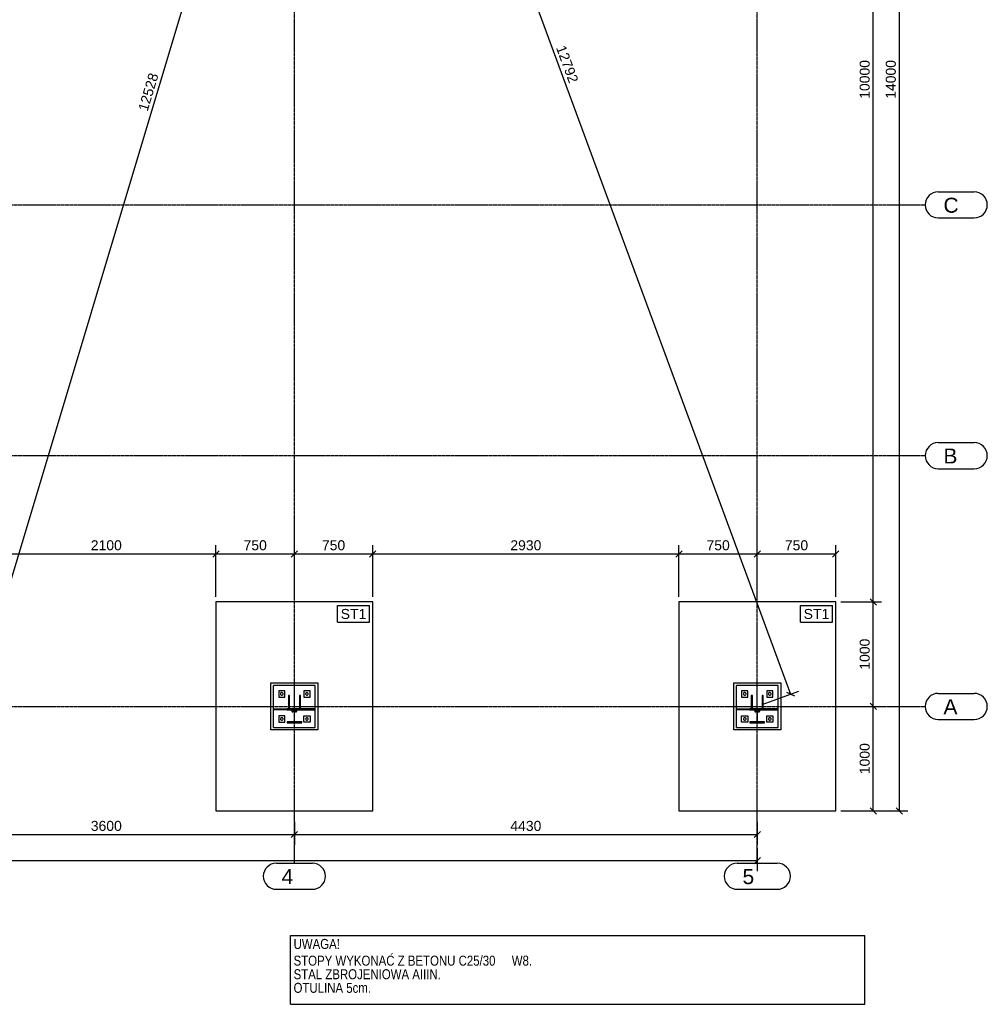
# Model space of a CAD drawing. Header units: millimetres. Extents: x -288865 to 11255, y 102926 to 380857.
# Tile 64 of 142: x -154457 to -145197, y 243908 to 253330. Entities that reach past the tile are written whole.
import ezdxf

# ---------------------------------------------------------------- set-up
doc = ezdxf.new("R2010")
doc.units = ezdxf.units.MM
doc.header["$MEASUREMENT"] = 0
doc.set_wipeout_variables(frame=1)
doc.linetypes.add('DXK_LINE_DOT3', pattern=[5.9187, 2.979, -0.9799, 0.9799, -0.9799])
for name, color, linetype in [('TS_INNE_OBIEKTY', 7, 'Continuous'), ('TS_LINIE_WIDOCZNE', 7, 'Continuous'), ('TS_OPISY', 7, 'Continuous'), ('TS_OPISY_LINIE', 7, 'Continuous'), ('TS_OPISY_RAMKA', 7, 'Continuous'), ('TS_WYMIARY', 7, 'Continuous'), ('TS_WYMIARY_TEKST', 7, 'Continuous'), ('TS_WYPELNIENIE', 7, 'Continuous')]:
    doc.layers.add(name, color=color, linetype=linetype)
doc.styles.add('ARIAL', font='arial.ttf')
doc.styles.add('Arial Narrow', font='ARIALN.TTF', dxfattribs={"height": 0.2})

# ---------------------------------------------------------------- blocks, each defined once
blk = doc.blocks.new('Part-66210877-1329 - 1303')
at = {"layer": 'TS_LINIE_WIDOCZNE', "color": 1, "linetype": 'Continuous'}
for p, q in [((17145, 775), (17145, 1225)), ((17145, 1225), (17595, 1225)), ((17595, 1225), (17595, 775)), ((17595, 775), (17145, 775))]:
    blk.add_line(p, q, dxfattribs=at)
blk = doc.blocks.new('Part-66210877-1330 - 1303')
at = {"layer": 'TS_LINIE_WIDOCZNE', "color": 1, "linetype": 'Continuous'}
for p, q in [((18120, 2000), (16620, 2000)), ((16620, 2000), (16620, 0)), ((18120, 0), (18120, 2000)), ((16620, 0), (18120, 0))]:
    blk.add_line(p, q, dxfattribs=at)
blk = doc.blocks.new('Part-66210877-1331 - 1303')
at = {"layer": 'TS_LINIE_WIDOCZNE', "color": 1, "linetype": 'Continuous'}
for p, q in [((12715, 775), (12715, 1225)), ((12715, 1225), (13165, 1225)), ((13165, 1225), (13165, 775)), ((13165, 775), (12715, 775))]:
    blk.add_line(p, q, dxfattribs=at)
blk = doc.blocks.new('Part-66210877-1332 - 1303')
at = {"layer": 'TS_LINIE_WIDOCZNE', "color": 1, "linetype": 'Continuous'}
for p, q in [((13690, 2000), (12190, 2000)), ((12190, 2000), (12190, 0)), ((13690, 0), (13690, 2000)), ((12190, 0), (13690, 0))]:
    blk.add_line(p, q, dxfattribs=at)
blk = doc.blocks.new('Part-66210877-1401 - 1303')
at = {"layer": 'TS_LINIE_WIDOCZNE', "color": 253, "linetype": 'Continuous'}
for p, q in [((17570, 1200), (17170, 1200)), ((17170, 977.8), (17170, 1200)), ((17570, 977.8), (17570, 1200)), ((17170, 800), (17170, 967.8)), ((17570, 800), (17570, 967.8)), ((17170, 800), (17570, 800))]:
    blk.add_line(p, q, dxfattribs=at)
for centre, start, end in [((17354.2, 954.8), 150, 330), ((17354.2, 954.8), 330, 150), ((17385.8, 954.8), 150, 330), ((17385.8, 954.8), 330, 150)]:
    blk.add_arc(centre, 8, start, end, dxfattribs=at)
blk = doc.blocks.new('Part-66210877-1403 - 1303')
at = {"layer": 'TS_WYPELNIENIE', "linetype": 'Continuous'}
h = blk.add_hatch(dxfattribs=at)
h.set_pattern_fill('', color=256, scale=10, style=0, pattern_type=0)
h.set_pattern_definition([(45, (17300, 976.345), (-22.4506, 22.4506), [])])
h.paths.add_polyline_path([(17440, 976.3), (17300, 976.3), (17300, 967.8), (17367.2, 967.8), (17367.2, 851.8), (17300, 851.8), (17300, 843.3), (17440, 843.3), (17440, 851.8), (17372.8, 851.8), (17372.8, 967.8), (17440, 967.8)])
at = {"layer": 'TS_INNE_OBIEKTY', "color": 253, "linetype": 'Continuous'}
for p, q in [((17440, 976.3), (17300, 976.3)), ((17300, 976.3), (17300, 967.8)), ((17300, 967.8), (17367.2, 967.8)), ((17367.2, 967.8), (17367.2, 851.8)), ((17372.8, 851.8), (17372.8, 967.8)), ((17372.8, 967.8), (17440, 967.8)), ((17440, 967.8), (17440, 976.3)), ((17367.2, 851.8), (17300, 851.8)), ((17300, 851.8), (17300, 843.3)), ((17440, 851.8), (17372.8, 851.8)), ((17440, 843.3), (17440, 851.8)), ((17300, 843.3), (17440, 843.3))]:
    blk.add_line(p, q, dxfattribs=at)
blk = doc.blocks.new('Part-66210877-1409 - 1303')
at = {"layer": 'TS_WYPELNIENIE', "linetype": 'Continuous'}
h = blk.add_hatch(dxfattribs=at)
h.set_pattern_fill('', color=256, scale=10, style=0, pattern_type=0)
h.set_pattern_definition([(45, (17417.5, 1106.34), (-22.451, 22.451), [])])
h.paths.add_polyline_path([(17427.5, 1106.3), (17417.5, 1106.3), (17417.5, 976.3), (17427.5, 976.3)])
at = {"layer": 'TS_INNE_OBIEKTY', "color": 253, "linetype": 'Continuous'}
for p, q in [((17427.5, 1106.3), (17417.5, 1106.3)), ((17417.5, 1106.3), (17417.5, 976.3)), ((17427.5, 976.3), (17427.5, 1106.3)), ((17417.5, 976.3), (17427.5, 976.3))]:
    blk.add_line(p, q, dxfattribs=at)
blk = doc.blocks.new('Part-66210877-1410 - 1303')
at = {"layer": 'TS_WYPELNIENIE', "linetype": 'Continuous'}
h = blk.add_hatch(dxfattribs=at)
h.set_pattern_fill('', color=256, scale=10, style=0, pattern_type=0)
h.set_pattern_definition([(45, (17440, 977.845), (-22.451, 22.451), [])])
h.paths.add_polyline_path([(17570, 977.8), (17440, 977.8), (17440, 967.8), (17570, 967.8)])
at = {"layer": 'TS_INNE_OBIEKTY', "color": 253, "linetype": 'Continuous'}
for p, q in [((17570, 977.8), (17440, 977.8)), ((17440, 977.8), (17440, 967.8)), ((17440, 967.8), (17570, 967.8)), ((17570, 967.8), (17570, 977.8))]:
    blk.add_line(p, q, dxfattribs=at)
blk = doc.blocks.new('Part-66210877-1411 - 1303')
at = {"layer": 'TS_WYPELNIENIE', "linetype": 'Continuous'}
h = blk.add_hatch(dxfattribs=at)
h.set_pattern_fill('', color=256, scale=10, style=0, pattern_type=0)
h.set_pattern_definition([(45, (12740.005, 977.845), (-22.451, 22.451), [])])
h.paths.add_polyline_path([(12870, 977.8), (12740, 977.8), (12740, 967.8), (12870, 967.8)])
at = {"layer": 'TS_INNE_OBIEKTY', "color": 253, "linetype": 'Continuous'}
for p, q in [((12740, 977.8), (12870, 977.8)), ((12740, 967.8), (12740, 977.8)), ((12870, 967.8), (12740, 967.8)), ((12870, 977.8), (12870, 967.8))]:
    blk.add_line(p, q, dxfattribs=at)
blk = doc.blocks.new('GridLine-66210877-1684 - 1303')
at = {"layer": 'TS_INNE_OBIEKTY', "color": 4, "linetype": 'Continuous'}
for p, q in [((19101.5, 3525), (19446, 3525)), ((19101.5, 3275), (19446, 3275))]:
    blk.add_line(p, q, dxfattribs=at)
at = {"layer": 'TS_INNE_OBIEKTY', "color": 4, "linetype": 'DXK_LINE_DOT3'}
blk.add_line((425.7, 3400), (18976.5, 3400), dxfattribs=at)
at = {"layer": 'TS_INNE_OBIEKTY', "color": 4, "linetype": 'Continuous'}
for centre, start, end in [((19101.5, 3400), 90, 270), ((19446, 3400), 270, 90)]:
    blk.add_arc(centre, 125, start, end, dxfattribs=at)
at = {"layer": 'TS_INNE_OBIEKTY', "color": 2, "linetype": 'Continuous', "style": 'ARIAL'}
blk.add_text('B', height=143.3, dxfattribs=at).set_placement((19151.5, 3325))
blk = doc.blocks.new('Part-66210877-1389 - 1303')
at = {"layer": 'TS_WYPELNIENIE', "linetype": 'Continuous'}
h = blk.add_hatch(dxfattribs=at)
h.set_pattern_fill('', color=256, scale=10, style=0, pattern_type=0)
h.set_pattern_definition([(45, (12870, 976.335), (-22.4506, 22.4506), [])])
h.paths.add_polyline_path([(13010, 976.3), (12870, 976.3), (12870, 967.8), (12937.2, 967.8), (12937.2, 851.8), (12870, 851.8), (12870, 843.3), (13010, 843.3), (13010, 851.8), (12942.8, 851.8), (12942.8, 967.8), (13010, 967.8)])
at = {"layer": 'TS_INNE_OBIEKTY', "color": 253, "linetype": 'Continuous'}
for p, q in [((13010, 976.3), (12870, 976.3)), ((12870, 976.3), (12870, 967.8)), ((12870, 967.8), (12937.2, 967.8)), ((12937.2, 967.8), (12937.2, 851.8)), ((12942.8, 851.8), (12942.8, 967.8)), ((12942.8, 967.8), (13010, 967.8)), ((13010, 967.8), (13010, 976.3)), ((12937.2, 851.8), (12870, 851.8)), ((12870, 851.8), (12870, 843.3)), ((13010, 851.8), (12942.8, 851.8)), ((13010, 843.3), (13010, 851.8)), ((12870, 843.3), (13010, 843.3))]:
    blk.add_line(p, q, dxfattribs=at)
blk = doc.blocks.new('Bolt-66210877-1557 - 1303')
at = {"layer": 'TS_INNE_OBIEKTY', "color": 1, "linetype": 'Continuous'}
for start, end in [(18, 198), (18, 198), (198, 18), (198, 18)]:
    blk.add_arc((13060, 1120), 13, start, end, dxfattribs=at)
blk = doc.blocks.new('Part-66210877-1412 - 1303')
at = {"layer": 'TS_WYPELNIENIE', "linetype": 'Continuous'}
h = blk.add_hatch(dxfattribs=at)
h.set_pattern_fill('', color=256, scale=10, style=0, pattern_type=0)
h.set_pattern_definition([(45, (12987.5, 1106.34), (-22.451, 22.451), [])])
h.paths.add_polyline_path([(12997.5, 1106.3), (12987.5, 1106.3), (12987.5, 976.3), (12997.5, 976.3)])
at = {"layer": 'TS_INNE_OBIEKTY', "color": 253, "linetype": 'Continuous'}
for p, q in [((12997.5, 1106.3), (12987.5, 1106.3)), ((12987.5, 1106.3), (12987.5, 976.3)), ((12997.5, 976.3), (12997.5, 1106.3)), ((12987.5, 976.3), (12997.5, 976.3))]:
    blk.add_line(p, q, dxfattribs=at)
blk = doc.blocks.new('Part-66210877-1413 - 1303')
at = {"layer": 'TS_WYPELNIENIE', "linetype": 'Continuous'}
h = blk.add_hatch(dxfattribs=at)
h.set_pattern_fill('', color=256, scale=10, style=0, pattern_type=0)
h.set_pattern_definition([(45, (12882.5, 1106.34), (-22.451, 22.451), [])])
h.paths.add_polyline_path([(12892.5, 1106.3), (12882.5, 1106.3), (12882.5, 976.3), (12892.5, 976.3)])
at = {"layer": 'TS_INNE_OBIEKTY', "color": 253, "linetype": 'Continuous'}
for p, q in [((12892.5, 1106.3), (12882.5, 1106.3)), ((12882.5, 1106.3), (12882.5, 976.3)), ((12892.5, 976.3), (12892.5, 1106.3)), ((12882.5, 976.3), (12892.5, 976.3))]:
    blk.add_line(p, q, dxfattribs=at)
blk = doc.blocks.new('Bolt-66210877-1561 - 1303')
at = {"layer": 'TS_INNE_OBIEKTY', "color": 1, "linetype": 'Continuous'}
for start, end in [(18, 198), (18, 198), (198, 18), (198, 18)]:
    blk.add_arc((17490, 1120), 13, start, end, dxfattribs=at)
blk = doc.blocks.new('Bolt-66210877-1559 - 1303')
at = {"layer": 'TS_INNE_OBIEKTY', "color": 1, "linetype": 'Continuous'}
for start, end in [(18, 198), (18, 198), (198, 18), (198, 18)]:
    blk.add_arc((17250, 1120), 13, start, end, dxfattribs=at)
blk = doc.blocks.new('Part-66210877-1426 - 1303')
at = {"layer": 'TS_WYPELNIENIE', "linetype": 'Continuous'}
h = blk.add_hatch(dxfattribs=at)
h.set_pattern_fill('', color=256, scale=10, style=0, pattern_type=0)
h.set_pattern_definition([(45, (17312.5, 1106.34), (-22.451, 22.451), [])])
h.paths.add_polyline_path([(17322.5, 1106.3), (17312.5, 1106.3), (17312.5, 976.3), (17322.5, 976.3)])
at = {"layer": 'TS_INNE_OBIEKTY', "color": 253, "linetype": 'Continuous'}
for p, q in [((17322.5, 1106.3), (17312.5, 1106.3)), ((17312.5, 1106.3), (17312.5, 976.3)), ((17322.5, 976.3), (17322.5, 1106.3)), ((17312.5, 976.3), (17322.5, 976.3))]:
    blk.add_line(p, q, dxfattribs=at)
blk = doc.blocks.new('Part-66210877-1427 - 1303')
at = {"layer": 'TS_LINIE_WIDOCZNE', "color": 253, "linetype": 'Continuous'}
for p, q in [((13140, 1200), (12740, 1200)), ((12740, 977.8), (12740, 1200)), ((13140, 977.8), (13140, 1200)), ((12740, 800), (12740, 967.8)), ((13140, 800), (13140, 967.8)), ((12740, 800), (13140, 800))]:
    blk.add_line(p, q, dxfattribs=at)
for centre, start, end in [((12924.2, 954.8), 150, 330), ((12924.2, 954.8), 330, 150), ((12955.8, 954.8), 150, 330), ((12955.8, 954.8), 330, 150)]:
    blk.add_arc(centre, 8, start, end, dxfattribs=at)
blk = doc.blocks.new('Part-66210877-1439 - 1303')
at = {"layer": 'TS_WYPELNIENIE', "linetype": 'Continuous'}
h = blk.add_hatch(dxfattribs=at)
h.set_pattern_fill('', color=256, scale=10, style=0, pattern_type=0)
h.set_pattern_definition([(45, (13010, 977.845), (-22.451, 22.451), [])])
h.paths.add_polyline_path([(13140, 977.8), (13010, 977.8), (13010, 967.8), (13140, 967.8)])
at = {"layer": 'TS_INNE_OBIEKTY', "color": 253, "linetype": 'Continuous'}
for p, q in [((13140, 977.8), (13010, 977.8)), ((13010, 977.8), (13010, 967.8)), ((13010, 967.8), (13140, 967.8)), ((13140, 967.8), (13140, 977.8))]:
    blk.add_line(p, q, dxfattribs=at)
blk = doc.blocks.new('Part-66210877-1441 - 1303')
at = {"layer": 'TS_WYPELNIENIE', "linetype": 'Continuous'}
h = blk.add_hatch(dxfattribs=at)
h.set_pattern_fill('', color=256, scale=10, style=0, pattern_type=0)
h.set_pattern_definition([(45, (17170.005, 977.845), (-22.451, 22.451), [])])
h.paths.add_polyline_path([(17300, 977.8), (17170, 977.8), (17170, 967.8), (17300, 967.8)])
at = {"layer": 'TS_INNE_OBIEKTY', "color": 253, "linetype": 'Continuous'}
for p, q in [((17170, 977.8), (17300, 977.8)), ((17170, 967.8), (17170, 977.8)), ((17300, 967.8), (17170, 967.8)), ((17300, 977.8), (17300, 967.8))]:
    blk.add_line(p, q, dxfattribs=at)
blk = doc.blocks.new('Part-66210877-1469 - 1303')
at = {"layer": 'TS_LINIE_WIDOCZNE', "color": 253, "linetype": 'Continuous'}
for p, q in [((12850, 1150), (12790, 1150)), ((12790, 1150), (12790, 1090)), ((12850, 1090), (12850, 1150)), ((12790, 1090), (12850, 1090))]:
    blk.add_line(p, q, dxfattribs=at)
blk = doc.blocks.new('Part-66210877-1470 - 1303')
at = {"layer": 'TS_LINIE_WIDOCZNE', "color": 253, "linetype": 'Continuous'}
for p, q in [((12850, 910), (12790, 910)), ((12790, 910), (12790, 850)), ((12790, 850), (12850, 850)), ((12850, 850), (12850, 910))]:
    blk.add_line(p, q, dxfattribs=at)
blk = doc.blocks.new('Part-66210877-1471 - 1303')
at = {"layer": 'TS_LINIE_WIDOCZNE', "color": 253, "linetype": 'Continuous'}
for p, q in [((13030, 850), (13030, 910)), ((13030, 910), (13090, 910)), ((13090, 850), (13030, 850)), ((13090, 910), (13090, 850))]:
    blk.add_line(p, q, dxfattribs=at)
blk = doc.blocks.new('Part-66210877-1472 - 1303')
at = {"layer": 'TS_LINIE_WIDOCZNE', "color": 253, "linetype": 'Continuous'}
for p, q in [((13030, 1150), (13030, 1090)), ((13090, 1150), (13030, 1150)), ((13090, 1090), (13090, 1150)), ((13030, 1090), (13090, 1090))]:
    blk.add_line(p, q, dxfattribs=at)
blk = doc.blocks.new('Part-66210877-1477 - 1303')
at = {"layer": 'TS_LINIE_WIDOCZNE', "color": 253, "linetype": 'Continuous'}
for p, q in [((17220, 850), (17220, 910)), ((17220, 910), (17280, 910)), ((17280, 850), (17220, 850)), ((17280, 910), (17280, 850))]:
    blk.add_line(p, q, dxfattribs=at)
blk = doc.blocks.new('Part-66210877-1478 - 1303')
at = {"layer": 'TS_LINIE_WIDOCZNE', "color": 253, "linetype": 'Continuous'}
for p, q in [((17460, 850), (17460, 910)), ((17460, 910), (17520, 910)), ((17520, 850), (17460, 850)), ((17520, 910), (17520, 850))]:
    blk.add_line(p, q, dxfattribs=at)
blk = doc.blocks.new('Part-66210877-1484 - 1303')
at = {"layer": 'TS_LINIE_WIDOCZNE', "color": 253, "linetype": 'Continuous'}
for p, q in [((17280, 1150), (17220, 1150)), ((17220, 1150), (17220, 1090)), ((17280, 1090), (17280, 1150)), ((17220, 1090), (17280, 1090))]:
    blk.add_line(p, q, dxfattribs=at)
blk = doc.blocks.new('Part-66210877-1485 - 1303')
at = {"layer": 'TS_LINIE_WIDOCZNE', "color": 253, "linetype": 'Continuous'}
for p, q in [((17460, 1150), (17460, 1090)), ((17520, 1150), (17460, 1150)), ((17520, 1090), (17520, 1150)), ((17460, 1090), (17520, 1090))]:
    blk.add_line(p, q, dxfattribs=at)
blk = doc.blocks.new('Bolt-66210877-1555 - 1303')
at = {"layer": 'TS_INNE_OBIEKTY', "color": 1, "linetype": 'Continuous'}
for start, end in [(18, 198), (18, 198), (198, 18), (198, 18)]:
    blk.add_arc((12820, 880), 13, start, end, dxfattribs=at)
blk = doc.blocks.new('Bolt-66210877-1556 - 1303')
at = {"layer": 'TS_INNE_OBIEKTY', "color": 1, "linetype": 'Continuous'}
for start, end in [(18, 198), (18, 198), (198, 18), (198, 18)]:
    blk.add_arc((12820, 1120), 13, start, end, dxfattribs=at)
blk = doc.blocks.new('Bolt-66210877-1558 - 1303')
at = {"layer": 'TS_INNE_OBIEKTY', "color": 1, "linetype": 'Continuous'}
for start, end in [(18, 198), (18, 198), (198, 18), (198, 18)]:
    blk.add_arc((13060, 880), 13, start, end, dxfattribs=at)
blk = doc.blocks.new('Bolt-66210877-1560 - 1303')
at = {"layer": 'TS_INNE_OBIEKTY', "color": 1, "linetype": 'Continuous'}
for start, end in [(18, 198), (18, 198), (198, 18), (198, 18)]:
    blk.add_arc((17250, 880), 13, start, end, dxfattribs=at)
blk = doc.blocks.new('Bolt-66210877-1562 - 1303')
at = {"layer": 'TS_INNE_OBIEKTY', "color": 1, "linetype": 'Continuous'}
for start, end in [(18, 198), (18, 198), (198, 18), (198, 18)]:
    blk.add_arc((17490, 880), 13, start, end, dxfattribs=at)
blk = doc.blocks.new('GridLine-66210877-1681 - 1303')
at = {"layer": 'TS_INNE_OBIEKTY', "color": 4, "linetype": 'DXK_LINE_DOT3'}
blk.add_line((12940, -500), (12940, 14634.8), dxfattribs=at)
at = {"layer": 'TS_INNE_OBIEKTY', "color": 4, "linetype": 'Continuous'}
for p, q in [((12767.8, -500), (13112.2, -500)), ((12767.8, -750), (13112.2, -750))]:
    blk.add_line(p, q, dxfattribs=at)
for centre, start, end in [((12767.8, -625), 90, 270), ((13112.2, -625), 270, 90)]:
    blk.add_arc(centre, 125, start, end, dxfattribs=at)
at = {"layer": 'TS_INNE_OBIEKTY', "color": 2, "linetype": 'Continuous', "style": 'ARIAL'}
blk.add_text('4', height=143.3, dxfattribs=at).set_placement((12817.8, -700))
blk = doc.blocks.new('GridLine-66210877-1682 - 1303')
at = {"layer": 'TS_INNE_OBIEKTY', "color": 4, "linetype": 'DXK_LINE_DOT3'}
blk.add_line((17370, -500), (17370, 14634.8), dxfattribs=at)
at = {"layer": 'TS_INNE_OBIEKTY', "color": 4, "linetype": 'Continuous'}
for p, q in [((17178.6, -500), (17561.4, -500)), ((17178.6, -750), (17561.4, -750))]:
    blk.add_line(p, q, dxfattribs=at)
for centre, start, end in [((17178.6, -625), 90, 270), ((17561.4, -625), 270, 90)]:
    blk.add_arc(centre, 125, start, end, dxfattribs=at)
at = {"layer": 'TS_INNE_OBIEKTY', "color": 2, "linetype": 'Continuous', "style": 'ARIAL'}
blk.add_text('5', height=143.3, dxfattribs=at).set_placement((17228.6, -700))
blk = doc.blocks.new('GridLine-66210877-1683 - 1303')
at = {"layer": 'TS_INNE_OBIEKTY', "color": 4, "linetype": 'Continuous'}
for p, q in [((19101.5, 1125), (19446, 1125)), ((19101.5, 875), (19446, 875))]:
    blk.add_line(p, q, dxfattribs=at)
at = {"layer": 'TS_INNE_OBIEKTY', "color": 4, "linetype": 'DXK_LINE_DOT3'}
blk.add_line((425.7, 1000), (18976.5, 1000), dxfattribs=at)
at = {"layer": 'TS_INNE_OBIEKTY', "color": 4, "linetype": 'Continuous'}
for centre, start, end in [((19101.5, 1000), 90, 270), ((19446, 1000), 270, 90)]:
    blk.add_arc(centre, 125, start, end, dxfattribs=at)
at = {"layer": 'TS_INNE_OBIEKTY', "color": 2, "linetype": 'Continuous', "style": 'ARIAL'}
blk.add_text('A', height=143.3, dxfattribs=at).set_placement((19151.5, 925))
blk = doc.blocks.new('GridLine-66210877-1685 - 1303')
at = {"layer": 'TS_INNE_OBIEKTY', "color": 4, "linetype": 'Continuous'}
for p, q in [((19101.5, 5925), (19446, 5925)), ((19101.5, 5675), (19446, 5675))]:
    blk.add_line(p, q, dxfattribs=at)
at = {"layer": 'TS_INNE_OBIEKTY', "color": 4, "linetype": 'DXK_LINE_DOT3'}
blk.add_line((425.7, 5800), (18976.5, 5800), dxfattribs=at)
at = {"layer": 'TS_INNE_OBIEKTY', "color": 4, "linetype": 'Continuous'}
for centre, start, end in [((19101.5, 5800), 90, 270), ((19446, 5800), 270, 90)]:
    blk.add_arc(centre, 125, start, end, dxfattribs=at)
at = {"layer": 'TS_INNE_OBIEKTY', "color": 2, "linetype": 'Continuous', "style": 'ARIAL'}
blk.add_text('C', height=143.3, dxfattribs=at).set_placement((19151.5, 5725))
blk = doc.blocks.new('StraightDimension-66210877-2867 - 1303')
at = {"layer": 'TS_WYMIARY', "color": 174, "linetype": 'Continuous'}
for p, q in [((9340, -105.6), (9340, -325.6)), ((12940, -105.6), (12940, -325.6)), ((9370, -195.6), (9310, -255.6)), ((9340, -225.6), (12940, -225.6)), ((12910, -255.6), (12970, -195.6))]:
    blk.add_line(p, q, dxfattribs=at)
at = {"color": 0}
blk.add_wipeout([(11308.2, -210.6), (11308.2, -70.6), (10971.8, -70.6), (10971.8, -210.6)], dxfattribs=at).dxf.layer = 'TS_WYMIARY'
at = {"layer": 'TS_WYMIARY_TEKST', "color": 96, "style": 'ARIAL'}
blk.add_text('3600', height=95.51, dxfattribs=at).set_placement((10991.8, -190.6))
blk = doc.blocks.new('StraightDimension-66210877-2897 - 1303')
at = {"layer": 'TS_WYMIARY', "color": 174, "linetype": 'Continuous'}
for p, q in [((18170, 14000), (18810, 14000)), ((18760, 13970), (18700, 14030)), ((18730, 0), (18730, 14000)), ((18700, 30), (18760, -30)), ((18170, 0), (18810, 0))]:
    blk.add_line(p, q, dxfattribs=at)
at = {"color": 0}
blk.add_wipeout([(18715, 7205.3), (18575, 7205.3), (18575, 6794.7), (18715, 6794.7)], dxfattribs=at).dxf.layer = 'TS_WYMIARY'
at = {"layer": 'TS_WYMIARY_TEKST', "color": 96, "style": 'ARIAL'}
blk.add_text('14000', height=95.51, rotation=90.00021, dxfattribs=at).set_placement((18695, 6814.7))
blk = doc.blocks.new('StraightDimension-66210877-2884 - 1303')
at = {"layer": 'TS_WYMIARY', "color": 174, "linetype": 'Continuous'}
for p, q in [((12190, 2050), (12190, 2544.8)), ((12940, 2339.8), (12940, 2559.8)), ((12220, 2489.8), (12160, 2429.8)), ((12190, 2459.8), (12940, 2459.8)), ((12910, 2429.8), (12970, 2489.8))]:
    blk.add_line(p, q, dxfattribs=at)
at = {"color": 0}
blk.add_wipeout([(12696.2, 2474.8), (12696.2, 2614.8), (12433.8, 2614.8), (12433.8, 2474.8)], dxfattribs=at).dxf.layer = 'TS_WYMIARY'
at = {"layer": 'TS_WYMIARY_TEKST', "color": 96, "style": 'ARIAL'}
blk.add_text('750', height=95.51, dxfattribs=at).set_placement((12453.8, 2494.8))
blk = doc.blocks.new('StraightDimension-66210877-2894 - 1303')
at = {"layer": 'TS_WYMIARY', "color": 174, "linetype": 'Continuous'}
for p, q in [((18170, 12000), (18560, 12000)), ((18510, 11970), (18450, 12030)), ((18480, 2000), (18480, 12000)), ((18170, 2000), (18560, 2000)), ((18450, 2030), (18510, 1970))]:
    blk.add_line(p, q, dxfattribs=at)
at = {"color": 0}
blk.add_wipeout([(18465, 7205.3), (18325, 7205.3), (18325, 6794.7), (18465, 6794.7)], dxfattribs=at).dxf.layer = 'TS_WYMIARY'
at = {"layer": 'TS_WYMIARY_TEKST', "color": 96, "style": 'ARIAL'}
blk.add_text('10000', height=95.51, rotation=90.00021, dxfattribs=at).set_placement((18445, 6814.7))
blk = doc.blocks.new('StraightDimension-66210877-2861 - 1303')
at = {"layer": 'TS_WYMIARY', "color": 174, "linetype": 'Continuous'}
for p, q in [((12987.9, 12985.6), (13498.3, 12832.5)), ((9821.7, 855.5), (13421.7, 12855.5)), ((13441.8, 12818.1), (13401.6, 12892.8)), ((9387.9, 985.6), (9898.3, 832.5)), ((9801.6, 892.8), (9841.8, 818.1))]:
    blk.add_line(p, q, dxfattribs=at)
at = {"color": 0}
blk.add_wipeout([(11666.3, 7056.4), (11532.2, 7096.7), (11414.2, 6703.4), (11548.3, 6663.2)], dxfattribs=at).dxf.layer = 'TS_WYMIARY'
at = {"layer": 'TS_WYMIARY_TEKST', "color": 96, "style": 'ARIAL'}
blk.add_text('12528', height=95.51, rotation=73.29849, dxfattribs=at).set_placement((11534.9, 6688.1))
blk = doc.blocks.new('StraightDimension-66210877-2863 - 1303')
at = {"layer": 'TS_WYMIARY', "color": 174, "linetype": 'Continuous'}
for p, q in [((12986.9, 13017.3), (13338.6, 13147.2)), ((13297.4, 13100), (13220.3, 13135.5)), ((13258.9, 13117.7), (17688.9, 1117.7)), ((17416.9, 1017.3), (17768.6, 1147.2)), ((17650.3, 1135.5), (17727.4, 1100))]:
    blk.add_line(p, q, dxfattribs=at)
at = {"color": 0}
blk.add_wipeout([(15559.1, 6930.3), (15690.4, 6978.8), (15548.2, 7364), (15416.8, 7315.5)], dxfattribs=at).dxf.layer = 'TS_WYMIARY'
at = {"layer": 'TS_WYMIARY_TEKST', "color": 96, "style": 'ARIAL'}
blk.add_text('12792', height=95.51, rotation=-69.73469, dxfattribs=at).set_placement((15442.5, 7303.7))
blk = doc.blocks.new('StraightDimension-66210877-2865 - 1303')
at = {"layer": 'TS_WYMIARY', "color": 174, "linetype": 'Continuous'}
for p, q in [((12940, -105.6), (12940, -325.6)), ((17370, -105.6), (17370, -325.6)), ((12970, -195.6), (12910, -255.6)), ((12940, -225.6), (17370, -225.6)), ((17340, -255.6), (17400, -195.6))]:
    blk.add_line(p, q, dxfattribs=at)
at = {"color": 0}
blk.add_wipeout([(15323.2, -210.6), (15323.2, -70.6), (14986.8, -70.6), (14986.8, -210.6)], dxfattribs=at).dxf.layer = 'TS_WYMIARY'
at = {"layer": 'TS_WYMIARY_TEKST', "color": 96, "style": 'ARIAL'}
blk.add_text('4430', height=95.51, dxfattribs=at).set_placement((15006.8, -190.6))
blk = doc.blocks.new('StraightDimension-66210877-2870 - 1303')
at = {"layer": 'TS_WYMIARY', "color": 174, "linetype": 'Continuous'}
for p, q in [((17370, -355.6), (17370, -575.6)), ((17340, -505.6), (17400, -445.6)), ((2000, -475.6), (17370, -475.6))]:
    blk.add_line(p, q, dxfattribs=at)
blk = doc.blocks.new('StraightDimension-66210877-2883 - 1303')
at = {"layer": 'TS_WYMIARY', "color": 174, "linetype": 'Continuous'}
for p, q in [((10090, 2050), (10090, 2544.8)), ((12190, 2050), (12190, 2544.8)), ((10120, 2489.8), (10060, 2429.8)), ((10090, 2459.8), (12190, 2459.8)), ((12160, 2429.8), (12220, 2489.8))]:
    blk.add_line(p, q, dxfattribs=at)
at = {"color": 0}
blk.add_wipeout([(11308.2, 2474.8), (11308.2, 2614.8), (10971.8, 2614.8), (10971.8, 2474.8)], dxfattribs=at).dxf.layer = 'TS_WYMIARY'
at = {"layer": 'TS_WYMIARY_TEKST', "color": 96, "style": 'ARIAL'}
blk.add_text('2100', height=95.51, dxfattribs=at).set_placement((10991.8, 2494.8))
blk = doc.blocks.new('StraightDimension-66210877-2885 - 1303')
at = {"layer": 'TS_WYMIARY', "color": 174, "linetype": 'Continuous'}
for p, q in [((12940, 2339.8), (12940, 2559.8)), ((13690, 2050), (13690, 2544.8)), ((12970, 2489.8), (12910, 2429.8)), ((12940, 2459.8), (13690, 2459.8)), ((13660, 2429.8), (13720, 2489.8))]:
    blk.add_line(p, q, dxfattribs=at)
at = {"color": 0}
blk.add_wipeout([(13446.2, 2474.8), (13446.2, 2614.8), (13183.8, 2614.8), (13183.8, 2474.8)], dxfattribs=at).dxf.layer = 'TS_WYMIARY'
at = {"layer": 'TS_WYMIARY_TEKST', "color": 96, "style": 'ARIAL'}
blk.add_text('750', height=95.51, dxfattribs=at).set_placement((13203.8, 2494.8))
blk = doc.blocks.new('StraightDimension-66210877-2886 - 1303')
at = {"layer": 'TS_WYMIARY', "color": 174, "linetype": 'Continuous'}
for p, q in [((13690, 2050), (13690, 2544.8)), ((16620, 2050), (16620, 2544.8)), ((13720, 2489.8), (13660, 2429.8)), ((13690, 2459.8), (16620, 2459.8)), ((16590, 2429.8), (16650, 2489.8))]:
    blk.add_line(p, q, dxfattribs=at)
at = {"color": 0}
blk.add_wipeout([(15323.2, 2474.8), (15323.2, 2614.8), (14986.8, 2614.8), (14986.8, 2474.8)], dxfattribs=at).dxf.layer = 'TS_WYMIARY'
at = {"layer": 'TS_WYMIARY_TEKST', "color": 96, "style": 'ARIAL'}
blk.add_text('2930', height=95.51, dxfattribs=at).set_placement((15006.8, 2494.8))
blk = doc.blocks.new('StraightDimension-66210877-2887 - 1303')
at = {"layer": 'TS_WYMIARY', "color": 174, "linetype": 'Continuous'}
for p, q in [((16620, 2050), (16620, 2544.8)), ((17370, 2339.8), (17370, 2559.8)), ((16650, 2489.8), (16590, 2429.8)), ((16620, 2459.8), (17370, 2459.8)), ((17340, 2429.8), (17400, 2489.8))]:
    blk.add_line(p, q, dxfattribs=at)
at = {"color": 0}
blk.add_wipeout([(17126.2, 2474.8), (17126.2, 2614.8), (16863.8, 2614.8), (16863.8, 2474.8)], dxfattribs=at).dxf.layer = 'TS_WYMIARY'
at = {"layer": 'TS_WYMIARY_TEKST', "color": 96, "style": 'ARIAL'}
blk.add_text('750', height=95.51, dxfattribs=at).set_placement((16883.8, 2494.8))
blk = doc.blocks.new('StraightDimension-66210877-2888 - 1303')
at = {"layer": 'TS_WYMIARY', "color": 174, "linetype": 'Continuous'}
for p, q in [((17370, 2339.8), (17370, 2559.8)), ((18120, 2050), (18120, 2544.8)), ((17400, 2489.8), (17340, 2429.8)), ((17370, 2459.8), (18120, 2459.8)), ((18090, 2429.8), (18150, 2489.8))]:
    blk.add_line(p, q, dxfattribs=at)
at = {"color": 0}
blk.add_wipeout([(17876.2, 2474.8), (17876.2, 2614.8), (17613.8, 2614.8), (17613.8, 2474.8)], dxfattribs=at).dxf.layer = 'TS_WYMIARY'
at = {"layer": 'TS_WYMIARY_TEKST', "color": 96, "style": 'ARIAL'}
blk.add_text('750', height=95.51, dxfattribs=at).set_placement((17633.8, 2494.8))
blk = doc.blocks.new('StraightDimension-66210877-2895 - 1303')
at = {"layer": 'TS_WYMIARY', "color": 174, "linetype": 'Continuous'}
for p, q in [((18170, 2000), (18560, 2000)), ((18510, 1970), (18450, 2030)), ((18480, 1000), (18480, 2000)), ((18360, 1000), (18580, 1000)), ((18450, 1030), (18510, 970))]:
    blk.add_line(p, q, dxfattribs=at)
at = {"color": 0}
blk.add_wipeout([(18465, 1668.2), (18325, 1668.2), (18325, 1331.8), (18465, 1331.8)], dxfattribs=at).dxf.layer = 'TS_WYMIARY'
at = {"layer": 'TS_WYMIARY_TEKST', "color": 96, "style": 'ARIAL'}
blk.add_text('1000', height=95.51, rotation=90.00021, dxfattribs=at).set_placement((18445, 1351.8))
blk = doc.blocks.new('StraightDimension-66210877-2896 - 1303')
at = {"layer": 'TS_WYMIARY', "color": 174, "linetype": 'Continuous'}
for p, q in [((18360, 1000), (18580, 1000)), ((18510, 970), (18450, 1030)), ((18480, 0), (18480, 1000)), ((18450, 30), (18510, -30)), ((18170, 0), (18560, 0))]:
    blk.add_line(p, q, dxfattribs=at)
at = {"color": 0}
blk.add_wipeout([(18465, 668.2), (18325, 668.2), (18325, 331.8), (18465, 331.8)], dxfattribs=at).dxf.layer = 'TS_WYMIARY'
at = {"layer": 'TS_WYMIARY_TEKST', "color": 96, "style": 'ARIAL'}
blk.add_text('1000', height=95.51, rotation=90.00021, dxfattribs=at).set_placement((18445, 351.8))
blk = doc.blocks.new('Mark-66210877-1900 - 1303')
blk.add_wipeout([(18058.2, 1837.5), (18058.2, 1937.5), (17813.8, 1937.5), (17813.8, 1837.5)]).dxf.layer = 'TS_OPISY_LINIE'
blk.add_wipeout([(18058.2, 1837.5), (18058.2, 1937.5), (17813.8, 1937.5), (17813.8, 1837.5)]).dxf.layer = 'TS_OPISY_LINIE'
at = {"layer": 'TS_OPISY_RAMKA', "linetype": 'Continuous'}
for p, q in [((17783.8, 1967.5), (18088.2, 1967.5)), ((17783.8, 1807.5), (17783.8, 1967.5)), ((18088.2, 1807.5), (18088.2, 1967.5)), ((17783.8, 1807.5), (18088.2, 1807.5))]:
    blk.add_line(p, q, dxfattribs=at)
at = {"layer": 'TS_OPISY', "style": 'ARIAL'}
blk.add_text('ST1', height=95.51, dxfattribs=at).set_placement((17813.8, 1837.5))
blk = doc.blocks.new('Mark-66210877-1901 - 1303')
blk.add_wipeout([(13628.2, 1837.5), (13628.2, 1937.5), (13383.8, 1937.5), (13383.8, 1837.5)]).dxf.layer = 'TS_OPISY_LINIE'
blk.add_wipeout([(13628.2, 1837.5), (13628.2, 1937.5), (13383.8, 1937.5), (13383.8, 1837.5)]).dxf.layer = 'TS_OPISY_LINIE'
at = {"layer": 'TS_OPISY_RAMKA', "linetype": 'Continuous'}
for p, q in [((13353.8, 1967.5), (13658.2, 1967.5)), ((13353.8, 1807.5), (13353.8, 1967.5)), ((13658.2, 1807.5), (13658.2, 1967.5)), ((13353.8, 1807.5), (13658.2, 1807.5))]:
    blk.add_line(p, q, dxfattribs=at)
at = {"layer": 'TS_OPISY', "style": 'ARIAL'}
blk.add_text('ST1', height=95.51, dxfattribs=at).set_placement((13383.8, 1837.5))
blk = doc.blocks.new('Text-66210877-3492 - 1303')
at = {"color": 7, "linetype": 'Continuous'}
for p, q in [((18397.8, -1850.3), (18397.8, -1190.3)), ((12902.4, -1850.3), (18397.8, -1850.3))]:
    blk.add_line(p, q, dxfattribs=at)
at = {"linetype": 'Continuous'}
for points in [[(13376.7, -1320.3), (13376.7, -1220.3), (12932.4, -1220.3), (12932.4, -1320.3)], [(13797.1, -1740.3), (13797.1, -1640.3), (12932.4, -1640.3), (12932.4, -1740.3)]]:
    blk.add_wipeout(points, dxfattribs=at).dxf.layer = 'TS_OPISY_LINIE'
at = {"color": 7, "linetype": 'Continuous'}
blk.add_line((12902.4, -1190.3), (18397.8, -1190.3), dxfattribs=at)
at = {"layer": 'TS_OPISY', "linetype": 'Continuous', "style": 'Arial Narrow'}
blk.add_text('UWAGA!', height=95.44, dxfattribs=at).set_placement((12932.4, -1320.3))
at = {"linetype": 'Continuous'}
blk.add_wipeout([(14466.6, -1610.3), (14466.6, -1510.3), (12932.4, -1510.3), (12932.4, -1610.3)], dxfattribs=at).dxf.layer = 'TS_OPISY_LINIE'
at = {"layer": 'TS_OPISY', "linetype": 'Continuous', "style": 'Arial Narrow'}
blk.add_text('OTULINA 5cm.', height=95.443, dxfattribs=at).set_placement((12932.4, -1740.3))
at = {"linetype": 'Continuous'}
blk.add_wipeout([(15215.4, -1480.3), (15215.4, -1380.3), (12932.4, -1380.3), (12932.4, -1480.3)], dxfattribs=at).dxf.layer = 'TS_OPISY_LINIE'
at = {"color": 7, "linetype": 'Continuous'}
blk.add_line((12902.4, -1850.3), (12902.4, -1190.3), dxfattribs=at)
at = {"layer": 'TS_OPISY', "linetype": 'Continuous', "style": 'Arial Narrow'}
for s, height, p in [('STOPY WYKONAĆ Z BETONU C25/30', 95.443, (12932.4, -1480.3)), (' W8.', 95.44, (14990.1, -1480.3)), ('STAL ZBROJENIOWA AIIIN.', 95.443, (12932.4, -1610.3))]:
    blk.add_text(s, height=height, dxfattribs=at).set_placement(p)

msp = doc.modelspace()

# ---------------------------------------------------------------- block references
for name in ['GridLine-66210877-1681 - 1303', 'GridLine-66210877-1682 - 1303', 'GridLine-66210877-1685 - 1303', 'GridLine-66210877-1684 - 1303', 'Part-66210877-1332 - 1303', 'Part-66210877-1330 - 1303', 'Part-66210877-1331 - 1303', 'Part-66210877-1427 - 1303', 'Part-66210877-1329 - 1303', 'Part-66210877-1401 - 1303', 'GridLine-66210877-1683 - 1303', 'Part-66210877-1469 - 1303', 'Bolt-66210877-1556 - 1303', 'Part-66210877-1413 - 1303', 'Part-66210877-1412 - 1303', 'Part-66210877-1472 - 1303', 'Bolt-66210877-1557 - 1303', 'Part-66210877-1484 - 1303', 'Bolt-66210877-1559 - 1303', 'Part-66210877-1426 - 1303', 'Part-66210877-1409 - 1303', 'Part-66210877-1485 - 1303', 'Bolt-66210877-1561 - 1303', 'Part-66210877-1411 - 1303', 'Part-66210877-1389 - 1303', 'Part-66210877-1439 - 1303', 'Part-66210877-1441 - 1303', 'Part-66210877-1403 - 1303', 'Part-66210877-1410 - 1303', 'Part-66210877-1470 - 1303', 'Bolt-66210877-1555 - 1303', 'Part-66210877-1471 - 1303', 'Bolt-66210877-1558 - 1303', 'Part-66210877-1477 - 1303', 'Bolt-66210877-1560 - 1303', 'Part-66210877-1478 - 1303', 'Bolt-66210877-1562 - 1303', 'Text-66210877-3492 - 1303']:
    msp.add_blockref(name, (-164768.1, 245757.8))

# ---------------------------------------------------------------- next in the draw order: block references
for name in ['StraightDimension-66210877-2897 - 1303', 'StraightDimension-66210877-2884 - 1303', 'StraightDimension-66210877-2867 - 1303']:
    msp.add_blockref(name, (-164768.1, 245757.8))

# ---------------------------------------------------------------- next in the draw order: block references
for name in ['StraightDimension-66210877-2861 - 1303', 'StraightDimension-66210877-2894 - 1303', 'StraightDimension-66210877-2865 - 1303']:
    msp.add_blockref(name, (-164768.1, 245757.8))

# ---------------------------------------------------------------- next in the draw order: block references
for name in ['StraightDimension-66210877-2863 - 1303', 'StraightDimension-66210877-2883 - 1303', 'StraightDimension-66210877-2870 - 1303']:
    msp.add_blockref(name, (-164768.1, 245757.8))

# ---------------------------------------------------------------- next in the draw order: block references
for name in ['StraightDimension-66210877-2885 - 1303', 'Mark-66210877-1901 - 1303', 'Mark-66210877-1900 - 1303']:
    msp.add_blockref(name, (-164768.1, 245757.8))

# ---------------------------------------------------------------- next in the draw order: block references
msp.add_blockref('StraightDimension-66210877-2886 - 1303', (-164768.1, 245757.8))

# ---------------------------------------------------------------- next in the draw order: block references
msp.add_blockref('StraightDimension-66210877-2887 - 1303', (-164768.1, 245757.8))

# ---------------------------------------------------------------- next in the draw order: block references
msp.add_blockref('StraightDimension-66210877-2888 - 1303', (-164768.1, 245757.8))

# ---------------------------------------------------------------- next in the draw order: block references
msp.add_blockref('StraightDimension-66210877-2895 - 1303', (-164768.1, 245757.8))

# ---------------------------------------------------------------- next in the draw order: block references
msp.add_blockref('StraightDimension-66210877-2896 - 1303', (-164768.1, 245757.8))

doc.saveas('drawing.dxf')
